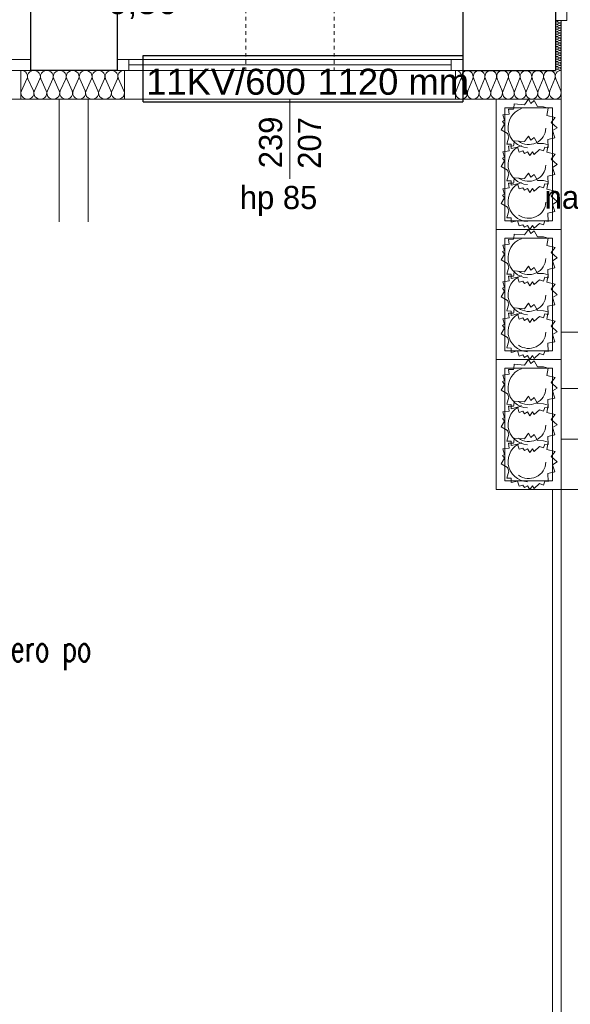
# Model space of a CAD drawing. Extents: x -220425 to -93252, y -20065 to 80294.
# Tile 8 of 103: x -182016 to -178209, y -16475 to -9665. Entities that reach past the tile are written whole.
import ezdxf
from ezdxf.lldxf.tags import DXFTag

# ---------------------------------------------------------------- set-up
doc = ezdxf.new("R2010")
doc.units = 0
doc.header["$MEASUREMENT"] = 0
doc.set_wipeout_variables(frame=1)
doc.linetypes.add('Hidden Line', pattern=[50, 25, -25])
for name, color, linetype in [('#kan_san-op', 34, 'Continuous'), ('#opisy', 252, 'Continuous'), ('Drzwi ArchiCAD', 7, 'Continuous'), ('IS_Text_Armatury_Therm', 7, 'Continuous'), ('IS_Text_Odbiornikow_Therm', 7, 'Continuous')]:
    doc.layers.add(name, color=color, linetype=linetype)
for name, color, linetype, lineweight, true_color in [('Arch drzwi_Nr_Pióra__4', 7, 'Continuous', 9, 0x029e21), ('Arch ocieplenie_Nr_Pióra__22', 7, 'Continuous', 9, 0x7f7f7f), ('Arch okna_Nr_Pióra__4', 7, 'Continuous', 9, 0x029e21), ('Arch wyposarzenie_Nr_Pióra__4', 7, 'Continuous', 9, 0x029e21)]:
    doc.layers.add(name, color=color, linetype=linetype, lineweight=lineweight, true_color=true_color)
for name, color, linetype, lineweight in [('Arch schody_Nr_Pióra__21', 7, 'Continuous', 9), ('Arch wyburzenia_Nr_Pióra__46', 5, 'Continuous', 13), ('INWENT.ŚCIANY_Nr_Pióra__1', 7, 'Continuous', 25), ('INWENT.ŚCIANY_Nr_Pióra__101', 8, 'Continuous', 13), ('PODKŁAD', 252, 'Continuous', 35)]:
    doc.layers.add(name, color=color, linetype=linetype, lineweight=lineweight)
doc.styles.add('GENERATED_STYLE_6', font='txt')
doc.styles.add('ROMANS', font='romans.shx', dxfattribs={"width": 0.85, "height": 0.11})
doc.styles.get("Standard").update_dxf_attribs({"font": 'txt', "bigfont": 'BIGFONT.SHX'})
tags = doc.linetypes.add('SOLID', pattern=[10, 10, 0]).pattern_tags.tags
tags[6:7] = [DXFTag(74, 4), DXFTag(75, 0), DXFTag(340, '0'), DXFTag(46, 0.0), DXFTag(50, 0.0), DXFTag(44, 0.0), DXFTag(45, 0.0)]
tags[4:5] = [DXFTag(74, 4), DXFTag(75, 0), DXFTag(340, '0'), DXFTag(46, 0.0), DXFTag(50, 0.0), DXFTag(44, 0.0), DXFTag(45, 0.0)]

# ---------------------------------------------------------------- blocks, each defined once
blk = doc.blocks.new('parter')
at = {"layer": 'Arch ocieplenie_Nr_Pióra__22', "color": 252, "linetype": 'Continuous'}
for p, q in [((-178284.3, -9670.9), (-178300.5, -9678)), ((-178300.5, -9679.5), (-178284.3, -9686.7)), ((-178284.3, -9688.1), (-178300.5, -9695.3)), ((-178300.5, -9696.7), (-178284.3, -9703.9)), ((-178284.3, -9705.4), (-178300.5, -9712.5)), ((-178300.5, -9714), (-178284.3, -9721.2)), ((-178284.3, -9722.6), (-178300.5, -9729.8)), ((-178300.5, -9731.2), (-178284.3, -9738.4)), ((-178284.3, -9739.9), (-178300.5, -9747)), ((-178300.5, -9748.5), (-178284.3, -9755.7)), ((-178284.3, -9757.1), (-178300.5, -9764.3)), ((-178300.5, -9765.7), (-178284.3, -9772.9)), ((-178284.3, -9774.4), (-178300.5, -9781.5)), ((-178300.5, -9783), (-178284.3, -9790.2)), ((-178284.3, -9791.6), (-178300.5, -9798.8)), ((-178300.5, -9800.2), (-178284.3, -9807.4)), ((-178284.3, -9808.9), (-178300.5, -9816)), ((-178300.5, -9817.5), (-178284.3, -9824.7)), ((-178284.3, -9826.1), (-178300.5, -9833.3)), ((-178300.5, -9834.7), (-178284.3, -9841.9)), ((-178284.3, -9843.4), (-178300.5, -9850.5)), ((-178300.5, -9852), (-178284.3, -9859.2)), ((-178284.3, -9860.6), (-178300.5, -9867.8)), ((-178300.5, -9869.2), (-178284.3, -9876.4)), ((-178284.3, -9877.9), (-178300.5, -9885)), ((-178300.5, -9886.5), (-178284.3, -9893.7)), ((-178284.3, -9895.1), (-178300.5, -9902.3)), ((-178300.5, -9903.7), (-178284.3, -9910.9)), ((-178284.3, -9912.4), (-178300.5, -9919.5)), ((-178300.5, -9921), (-178284.3, -9928.2)), ((-178284.3, -9929.6), (-178300.5, -9936.8)), ((-178300.5, -9938.2), (-178284.3, -9945.4)), ((-178284.3, -9946.9), (-178300.5, -9954)), ((-178300.5, -9955.5), (-178284.3, -9962.7)), ((-178284.3, -9964.1), (-178300.5, -9971.3)), ((-178300.5, -9972.7), (-178284.3, -9979.9)), ((-178284.3, -9981.4), (-178300.5, -9988.5)), ((-178300.5, -9990), (-178284.3, -9997.2)), ((-178284.3, -9998.6), (-178300.5, -10005.8)), ((-178300.5, -10007.2), (-178284.3, -10014.4)), ((-182003.6, -10155.6), (-181966.4, -10074.7)), ((-181958.9, -10074.7), (-181921.8, -10155.6)), ((-181914.3, -10155.6), (-181877.1, -10074.7)), ((-181869.6, -10074.7), (-181832.4, -10155.6)), ((-181824.9, -10155.6), (-181787.7, -10074.7)), ((-181780.2, -10074.7), (-181743, -10155.6)), ((-181735.5, -10155.6), (-181698.3, -10074.7)), ((-181690.8, -10074.7), (-181653.6, -10155.6)), ((-181646.1, -10155.6), (-181608.9, -10074.7)), ((-181601.4, -10074.7), (-181564.3, -10155.6)), ((-181556.8, -10155.6), (-181519.6, -10074.7)), ((-181512.1, -10074.7), (-181474.9, -10155.6)), ((-181467.4, -10155.6), (-181430.2, -10074.7)), ((-181422.7, -10074.7), (-181385.5, -10155.6)), ((-181378, -10155.6), (-181340.8, -10074.7)), ((-181333.3, -10074.7), (-181296.1, -10155.6)), ((-178999, -10155.6), (-178965.2, -10074.7)), ((-178958.4, -10074.7), (-178924.7, -10155.6)), ((-178917.9, -10155.6), (-178884.1, -10074.7)), ((-178877.3, -10074.7), (-178843.6, -10155.6)), ((-178836.8, -10155.6), (-178803, -10074.7)), ((-178796.2, -10074.7), (-178762.5, -10155.6)), ((-178755.6, -10155.6), (-178721.9, -10074.7)), ((-178715.1, -10074.7), (-178681.3, -10155.6)), ((-178674.5, -10155.6), (-178640.8, -10074.7)), ((-178634, -10074.7), (-178600.2, -10155.6)), ((-178593.4, -10155.6), (-178559.7, -10074.7)), ((-178552.9, -10074.7), (-178519.1, -10155.6)), ((-178512.3, -10155.6), (-178478.6, -10074.7)), ((-178471.8, -10074.7), (-178438, -10155.6)), ((-178431.2, -10155.6), (-178397.5, -10074.7)), ((-178390.6, -10074.7), (-178356.9, -10155.6)), ((-178350.1, -10155.6), (-178316.3, -10074.7)), ((-178309.5, -10074.7), (-178275.8, -10155.6))]:
    blk.add_line(p, q, dxfattribs=at)
for centre, major_axis, ratio, start_param, end_param in [((-178303.9, -9670.1), (0, -8.62), 0.98635, 4.712389, 6.695979), ((-178280.9, -9678.8), (0, -8.62), 0.98635, 5.870392, 9.837571), ((-178303.9, -9687.4), (0, -8.62), 0.98635, 2.7288, 6.695979), ((-178303.9, -9704.6), (0, -8.62), 0.98635, 2.7288, 6.695979), ((-178303.9, -9721.9), (0, -8.62), 0.98635, 2.7288, 6.695979), ((-178303.9, -9739.1), (0, -8.62), 0.98635, 2.7288, 6.695979), ((-178280.9, -9696), (0, -8.62), 0.98635, 5.870392, 9.837571), ((-178280.9, -9713.3), (0, -8.62), 0.98635, 5.870392, 9.837571), ((-178280.9, -9730.5), (0, -8.62), 0.98635, 5.870392, 9.837571), ((-178280.9, -9747.8), (0, -8.62), 0.98635, 5.870392, 9.837571), ((-178303.9, -9756.4), (0, -8.62), 0.98635, 2.7288, 6.695979), ((-178303.9, -9773.6), (0, -8.62), 0.98635, 2.7288, 6.695979), ((-178303.9, -9790.9), (0, -8.62), 0.98635, 2.7288, 6.695979), ((-178303.9, -9808.1), (0, -8.62), 0.98635, 2.7288, 6.695979), ((-178280.9, -9765), (0, -8.62), 0.98635, 5.870392, 9.837571), ((-178280.9, -9782.3), (0, -8.62), 0.98635, 5.870392, 9.837571), ((-178280.9, -9799.5), (0, -8.62), 0.98635, 5.870392, 9.837571), ((-178303.9, -9825.4), (0, -8.62), 0.98635, 2.7288, 6.695979), ((-178303.9, -9842.6), (0, -8.62), 0.98635, 2.7288, 6.695979), ((-178303.9, -9859.9), (0, -8.62), 0.98635, 2.7288, 6.695979), ((-178303.9, -9877.1), (0, -8.62), 0.98635, 2.7288, 6.695979), ((-178280.9, -9816.8), (0, -8.62), 0.98635, 5.870392, 9.837571), ((-178280.9, -9834), (0, -8.62), 0.98635, 5.870392, 9.837571), ((-178280.9, -9851.3), (0, -8.62), 0.98635, 5.870392, 9.837571), ((-178280.9, -9868.5), (0, -8.62), 0.98635, 5.870392, 9.837571), ((-178303.9, -9894.4), (0, -8.62), 0.98635, 2.7288, 6.695979), ((-178303.9, -9911.6), (0, -8.62), 0.98635, 2.7288, 6.695979), ((-178303.9, -9928.9), (0, -8.62), 0.98635, 2.7288, 6.695979), ((-178303.9, -9946.1), (0, -8.62), 0.98635, 2.7288, 6.695979), ((-178280.9, -9885.8), (0, -8.62), 0.98635, 5.870392, 9.837571), ((-178280.9, -9903), (0, -8.62), 0.98635, 5.870392, 9.837571), ((-178280.9, -9920.3), (0, -8.62), 0.98635, 5.870392, 9.837571), ((-178280.9, -9937.5), (0, -8.62), 0.98635, 5.870392, 9.837571), ((-178303.9, -9963.4), (0, -8.62), 0.98635, 2.7288, 6.695979), ((-178303.9, -9980.6), (0, -8.62), 0.98635, 2.7288, 6.695979), ((-178303.9, -9997.9), (0, -8.62), 0.98635, 2.7288, 6.695979), ((-178303.9, -10015.1), (0, -8.62), 0.98635, 2.7288, 4.712389), ((-178280.9, -9954.8), (0, -8.62), 0.98635, 5.870392, 9.837571), ((-178280.9, -9972), (0, -8.62), 0.98635, 5.870392, 9.837571), ((-178280.9, -9989.3), (0, -8.62), 0.98635, 5.870392, 9.837571), ((-178280.9, -10006.5), (0, -8.62), 0.98635, 5.870392, 9.837571), ((-182007.4, -10057.7), (44.7, 0), 0.951846, 5.870392, 7.853982), ((-181918, -10057.7), (44.7, 0), 0.951846, 5.870392, 9.837571), ((-181828.6, -10057.7), (44.7, 0), 0.951846, 5.870392, 9.837571), ((-181739.3, -10057.7), (44.7, 0), 0.951846, 5.870392, 9.837571), ((-181649.9, -10057.7), (44.7, 0), 0.951846, 5.870392, 9.837571), ((-181560.5, -10057.7), (44.7, 0), 0.951846, 5.870392, 9.837571), ((-181471.1, -10057.7), (44.7, 0), 0.951846, 5.870392, 9.837571), ((-181381.8, -10057.7), (44.7, 0), 0.951846, 5.870392, 9.837571), ((-181292.4, -10057.7), (44.7, 0), 0.951846, 1.570796, 3.554385), ((-179002.4, -10057.7), (0, 42.5), 0.953449, 4.299596, 6.283185), ((-178921.3, -10057.7), (0, 42.5), 0.953449, 4.299595, 8.266774), ((-178840.2, -10057.7), (0, 42.5), 0.953449, 4.299595, 8.266774), ((-178759, -10057.7), (0, 42.5), 0.953449, 4.299595, 8.266774), ((-178677.9, -10057.7), (0, 42.5), 0.953449, 4.299595, 8.266774), ((-178596.8, -10057.7), (0, 42.5), 0.953449, 4.299595, 8.266774), ((-178515.7, -10057.7), (0, 42.5), 0.953449, 4.299595, 8.266774), ((-178434.6, -10057.7), (0, 42.5), 0.953449, 4.299595, 8.266774), ((-178353.5, -10057.7), (0, 42.5), 0.953449, 4.299595, 8.266774), ((-178272.4, -10057.7), (0, 42.5), 0.953449, 0, 1.983589), ((-181962.7, -10172.6), (44.7, 0), 0.951846, 2.728799, 6.695979), ((-181873.3, -10172.6), (44.7, 0), 0.951846, 2.728799, 6.695979), ((-181783.9, -10172.6), (44.7, 0), 0.951846, 2.728799, 6.695979), ((-181694.6, -10172.6), (44.7, 0), 0.951846, 2.728799, 6.695979), ((-181605.2, -10172.6), (44.7, 0), 0.951846, 2.728799, 6.695979), ((-181515.8, -10172.6), (44.7, 0), 0.951846, 2.728799, 6.695979), ((-181426.4, -10172.6), (44.7, 0), 0.951846, 2.728799, 6.695979), ((-181337.1, -10172.6), (44.7, 0), 0.951846, 2.728799, 6.695979), ((-178961.8, -10172.6), (0, 42.5), 0.953449, 1.158003, 5.125183), ((-178880.7, -10172.6), (0, 42.5), 0.953449, 1.158003, 5.125183), ((-178799.6, -10172.6), (0, 42.5), 0.953449, 1.158003, 5.125183), ((-178718.5, -10172.6), (0, 42.5), 0.953449, 1.158003, 5.125183), ((-178637.4, -10172.6), (0, 42.5), 0.953449, 1.158003, 5.125183), ((-178556.3, -10172.6), (0, 42.5), 0.953449, 1.158003, 5.125183), ((-178475.2, -10172.6), (0, 42.5), 0.953449, 1.158003, 5.125183), ((-178394, -10172.6), (0, 42.5), 0.953449, 1.158003, 5.125183), ((-178312.9, -10172.6), (0, 42.5), 0.953449, 1.158003, 5.125183)]:
    blk.add_ellipse(centre, major_axis=major_axis, ratio=ratio, start_param=start_param, end_param=end_param, dxfattribs=at)
at = {"layer": 'Arch okna_Nr_Pióra__4', "color": 252, "linetype": 'Continuous'}
for p, q in [((-178232.4, -9595.1), (-178232.4, -9670.1)), ((-178312.4, -9670.1), (-178232.4, -9670.1)), ((-184332.4, -9940.1), (-181942.4, -9940.1)), ((-181342.4, -9940.1), (-178952.4, -9940.1)), ((-181262.4, -9940.1), (-181262.4, -10015.1)), ((-179032.4, -9940.1), (-179032.4, -10015.1)), ((-181262.4, -9977.6), (-179032.4, -9977.6)), ((-184332.4, -10015.1), (-181942.4, -10015.1)), ((-181342.4, -10015.1), (-178952.4, -10015.1)), ((-184297.4, -10215.1), (-182007.4, -10215.1)), ((-181292.4, -10215.1), (-179002.4, -10215.1)), ((-180147.4, -10215.1), (-180147.4, -10765.1))]:
    blk.add_line(p, q, dxfattribs=at)
at = {"layer": 'Arch schody_Nr_Pióra__21', "color": 252, "linetype": 'Continuous'}
for p, q in [((-181742.4, -10215.1), (-181742.4, -17665.1)), ((-181542.4, -10215.1), (-181542.4, -17665.1)), ((-178272.4, -10215.2), (-178722.4, -10215.2)), ((-178722.4, -10215.2), (-178722.4, -11115.2)), ((-178272.4, -11115.2), (-178272.4, -10215.2)), ((-178662.4, -10275.2), (-178662.4, -11055.2)), ((-178332.4, -10275.2), (-178662.4, -10275.2)), ((-178332.4, -11055.2), (-178332.4, -10275.2)), ((-178662.4, -11055.2), (-178332.4, -11055.2)), ((-178272.4, -11115.2), (-178722.4, -11115.2)), ((-178272.4, -11115.2), (-178722.4, -11115.2)), ((-178722.4, -11115.2), (-178722.4, -12015.2)), ((-178272.4, -12015.2), (-178272.4, -11115.2)), ((-178662.4, -11175.2), (-178662.4, -11955.2)), ((-178332.4, -11175.2), (-178662.4, -11175.2)), ((-178332.4, -11955.2), (-178332.4, -11175.2)), ((-176272.4, -11825.2), (-178272.4, -11825.2)), ((-178662.4, -11955.2), (-178332.4, -11955.2)), ((-178272.4, -12015.2), (-178722.4, -12015.2)), ((-178272.4, -12015.2), (-178722.4, -12015.2)), ((-178722.4, -12015.2), (-178722.4, -12915.2)), ((-178272.4, -12915.2), (-178272.4, -12015.2)), ((-178662.4, -12075.2), (-178662.4, -12855.2)), ((-178332.4, -12075.2), (-178662.4, -12075.2)), ((-178332.4, -12855.2), (-178332.4, -12075.2)), ((-176207.4, -12215.2), (-178272.4, -12215.2)), ((-176207.4, -12565.2), (-178272.4, -12565.2)), ((-178662.4, -12855.2), (-178332.4, -12855.2)), ((-178272.4, -12915.2), (-178722.4, -12915.2)), ((-178332.4, -12915.2), (-178332.4, -17665.1)), ((-176207.4, -12915.2), (-178272.4, -12915.2)), ((-178272.4, -12915.2), (-178272.4, -17665.1))]:
    blk.add_line(p, q, dxfattribs=at)
at = {"layer": 'Arch wyburzenia_Nr_Pióra__46', "color": 252, "linetype": 'Continuous'}
for p, q in [((-178272.4, -10215.1), (-178272.4, -9670.1)), ((-182007.4, -10015.1), (-182007.4, -10215.1)), ((-181292.4, -10215.1), (-181292.4, -10015.1)), ((-179002.4, -10015.1), (-179002.4, -10215.1)), ((-182007.4, -10215.1), (-181292.4, -10215.1)), ((-179002.4, -10215.1), (-178272.4, -10215.1))]:
    blk.add_line(p, q, dxfattribs=at)
at = {"layer": 'Arch wyposarzenie_Nr_Pióra__4', "color": 252, "linetype": 'Continuous'}
for p, q in [((-178526.3, -10253.3), (-178498.5, -10215.2)), ((-178498.5, -10215.2), (-178481.8, -10243.5)), ((-178637.2, -10284), (-178600.9, -10283.6)), ((-178600.9, -10283.6), (-178600.5, -10276.7)), ((-178600.5, -10276.7), (-178596.5, -10247.6)), ((-178596.5, -10247.6), (-178526.3, -10253.3)), ((-178481.8, -10243.5), (-178458.2, -10224)), ((-178458.2, -10224), (-178436.7, -10265.4)), ((-178436.7, -10265.4), (-178395.4, -10266.7)), ((-178395.4, -10266.7), (-178363.2, -10275.5)), ((-178363.2, -10275.5), (-178370.4, -10326.6)), ((-178676.8, -10323.2), (-178632.2, -10317.2)), ((-178664.9, -10360.6), (-178676.8, -10323.2)), ((-178632.2, -10317.2), (-178637.2, -10284)), ((-178370.4, -10326.6), (-178313.2, -10340)), ((-178313.2, -10340), (-178340.8, -10374.6)), ((-178688.3, -10426.2), (-178664.6, -10387)), ((-178677.3, -10368.2), (-178664.9, -10360.6)), ((-178664.6, -10387), (-178677.3, -10368.2)), ((-178340.8, -10374.6), (-178299, -10412.8)), ((-178299, -10412.8), (-178332.4, -10432)), ((-178643.6, -10451.6), (-178688.3, -10426.2)), ((-178647.3, -10524.7), (-178634.2, -10475.9)), ((-178634.2, -10475.9), (-178643.6, -10451.6)), ((-178526.3, -10507.8), (-178498.5, -10469.6)), ((-178498.5, -10469.6), (-178481.8, -10497.9)), ((-178481.8, -10497.9), (-178458.2, -10478.5)), ((-178458.2, -10478.5), (-178436.7, -10519.9)), ((-178316.3, -10481.9), (-178363.9, -10492.5)), ((-178332.4, -10432), (-178316.3, -10481.9)), ((-178618.6, -10525.4), (-178647.3, -10524.7)), ((-178637.2, -10538.4), (-178600.9, -10538.1)), ((-178632.2, -10571.6), (-178637.2, -10538.4)), ((-178619.2, -10555.2), (-178618.6, -10525.4)), ((-178574.9, -10545.4), (-178619.2, -10555.2)), ((-178600.9, -10538.1), (-178600.5, -10531.2)), ((-178600.5, -10531.2), (-178596.5, -10502.1)), ((-178596.5, -10502.1), (-178526.3, -10507.8)), ((-178563.1, -10580.7), (-178574.9, -10545.4)), ((-178436.7, -10519.9), (-178395.4, -10521.2)), ((-178385.8, -10545.9), (-178395.7, -10572.6)), ((-178395.4, -10521.2), (-178363.2, -10530)), ((-178362.6, -10549), (-178385.8, -10545.9)), ((-178363.2, -10530), (-178370.4, -10581)), ((-178363.9, -10492.5), (-178362.6, -10549)), ((-178677.3, -10622.7), (-178664.9, -10615.1)), ((-178664.6, -10641.5), (-178677.3, -10622.7)), ((-178676.8, -10577.6), (-178632.2, -10571.6)), ((-178664.9, -10615.1), (-178676.8, -10577.6)), ((-178536.5, -10572.7), (-178563.1, -10580.7)), ((-178525.4, -10590.2), (-178536.5, -10572.7)), ((-178505.2, -10577.9), (-178525.4, -10590.2)), ((-178489.7, -10604.6), (-178505.2, -10577.9)), ((-178471.6, -10577.7), (-178489.7, -10604.6)), ((-178458.6, -10596.5), (-178471.6, -10577.7)), ((-178422.4, -10563.2), (-178458.6, -10596.5)), ((-178395.7, -10572.6), (-178422.4, -10563.2)), ((-178370.4, -10581), (-178313.2, -10594.4)), ((-178313.2, -10594.4), (-178340.8, -10629.1)), ((-178688.3, -10680.6), (-178664.6, -10641.5)), ((-178643.6, -10706), (-178688.3, -10680.6)), ((-178340.8, -10629.1), (-178299, -10667.3)), ((-178299, -10667.3), (-178332.4, -10686.4)), ((-178332.4, -10686.4), (-178316.3, -10736.3)), ((-178647.3, -10779.2), (-178634.2, -10730.4)), ((-178634.2, -10730.4), (-178643.6, -10706)), ((-178600.5, -10787.3), (-178596.5, -10758.1)), ((-178596.5, -10758.1), (-178526.3, -10763.9)), ((-178526.3, -10763.9), (-178498.5, -10725.7)), ((-178498.5, -10725.7), (-178481.8, -10754)), ((-178481.8, -10754), (-178458.2, -10734.5)), ((-178458.2, -10734.5), (-178436.7, -10776)), ((-178316.3, -10736.3), (-178363.9, -10746.9)), ((-178363.9, -10746.9), (-178362.6, -10803.4)), ((-178676.8, -10833.7), (-178632.2, -10827.7)), ((-178618.6, -10779.9), (-178647.3, -10779.2)), ((-178637.2, -10794.5), (-178600.9, -10794.2)), ((-178632.2, -10827.7), (-178637.2, -10794.5)), ((-178619.2, -10809.6), (-178618.6, -10779.9)), ((-178574.9, -10799.9), (-178619.2, -10809.6)), ((-178600.9, -10794.2), (-178600.5, -10787.3)), ((-178563.1, -10835.2), (-178574.9, -10799.9)), ((-178536.5, -10827.2), (-178563.1, -10835.2)), ((-178525.4, -10844.7), (-178536.5, -10827.2)), ((-178422.4, -10817.6), (-178458.6, -10851)), ((-178436.7, -10776), (-178395.4, -10777.3)), ((-178395.7, -10827.1), (-178422.4, -10817.6)), ((-178385.8, -10800.3), (-178395.7, -10827.1)), ((-178395.4, -10777.3), (-178363.2, -10786)), ((-178362.6, -10803.4), (-178385.8, -10800.3)), ((-178363.2, -10786), (-178370.4, -10837.1)), ((-178677.3, -10878.8), (-178664.9, -10871.2)), ((-178664.6, -10897.6), (-178677.3, -10878.8)), ((-178664.9, -10871.2), (-178676.8, -10833.7)), ((-178505.2, -10832.3), (-178525.4, -10844.7)), ((-178489.7, -10859.1), (-178505.2, -10832.3)), ((-178471.6, -10832.2), (-178489.7, -10859.1)), ((-178458.6, -10851), (-178471.6, -10832.2)), ((-178370.4, -10837.1), (-178313.2, -10850.5)), ((-178313.2, -10850.5), (-178340.8, -10885.2)), ((-178340.8, -10885.2), (-178299, -10923.3)), ((-178688.3, -10936.7), (-178664.6, -10897.6)), ((-178643.6, -10962.1), (-178688.3, -10936.7)), ((-178634.2, -10986.4), (-178643.6, -10962.1)), ((-178299, -10923.3), (-178332.4, -10942.5)), ((-178332.4, -10942.5), (-178316.3, -10992.4)), ((-178647.3, -11035.3), (-178634.2, -10986.4)), ((-178316.3, -10992.4), (-178363.9, -11003)), ((-178363.9, -11003), (-178362.6, -11059.5)), ((-178618.6, -11036), (-178647.3, -11035.3)), ((-178619.2, -11065.7), (-178618.6, -11036)), ((-178574.9, -11056), (-178619.2, -11065.7)), ((-178563.1, -11091.2), (-178574.9, -11056)), ((-178536.5, -11083.3), (-178563.1, -11091.2)), ((-178525.4, -11100.8), (-178536.5, -11083.3)), ((-178505.2, -11088.4), (-178525.4, -11100.8)), ((-178489.7, -11115.2), (-178505.2, -11088.4)), ((-178471.6, -11088.3), (-178489.7, -11115.2)), ((-178458.6, -11107.1), (-178471.6, -11088.3)), ((-178422.4, -11073.7), (-178458.6, -11107.1)), ((-178395.7, -11083.2), (-178422.4, -11073.7)), ((-178385.8, -11056.4), (-178395.7, -11083.2)), ((-178362.6, -11059.5), (-178385.8, -11056.4)), ((-178600.5, -11176.7), (-178596.5, -11147.6)), ((-178596.5, -11147.6), (-178526.3, -11153.3)), ((-178526.3, -11153.3), (-178498.5, -11115.2)), ((-178498.5, -11115.2), (-178481.8, -11143.5)), ((-178481.8, -11143.5), (-178458.2, -11124)), ((-178458.2, -11124), (-178436.7, -11165.4)), ((-178436.7, -11165.4), (-178395.4, -11166.7)), ((-178395.4, -11166.7), (-178363.2, -11175.5)), ((-178676.8, -11223.2), (-178632.2, -11217.2)), ((-178664.9, -11260.6), (-178676.8, -11223.2)), ((-178637.2, -11184), (-178600.9, -11183.6)), ((-178632.2, -11217.2), (-178637.2, -11184)), ((-178600.9, -11183.6), (-178600.5, -11176.7)), ((-178363.2, -11175.5), (-178370.4, -11226.6)), ((-178370.4, -11226.6), (-178313.2, -11240)), ((-178688.3, -11326.2), (-178664.6, -11287)), ((-178677.3, -11268.2), (-178664.9, -11260.6)), ((-178664.6, -11287), (-178677.3, -11268.2)), ((-178313.2, -11240), (-178340.8, -11274.6)), ((-178340.8, -11274.6), (-178299, -11312.8)), ((-178643.6, -11351.6), (-178688.3, -11326.2)), ((-178634.2, -11375.9), (-178643.6, -11351.6)), ((-178526.3, -11407.8), (-178498.5, -11369.6)), ((-178498.5, -11369.6), (-178481.8, -11397.9)), ((-178299, -11312.8), (-178332.4, -11332)), ((-178332.4, -11332), (-178316.3, -11381.9)), ((-178647.3, -11424.7), (-178634.2, -11375.9)), ((-178618.6, -11425.4), (-178647.3, -11424.7)), ((-178637.2, -11438.4), (-178600.9, -11438.1)), ((-178632.2, -11471.6), (-178637.2, -11438.4)), ((-178619.2, -11455.2), (-178618.6, -11425.4)), ((-178600.9, -11438.1), (-178600.5, -11431.2)), ((-178600.5, -11431.2), (-178596.5, -11402.1)), ((-178596.5, -11402.1), (-178526.3, -11407.8)), ((-178481.8, -11397.9), (-178458.2, -11378.5)), ((-178458.2, -11378.5), (-178436.7, -11419.9)), ((-178436.7, -11419.9), (-178395.4, -11421.2)), ((-178395.4, -11421.2), (-178363.2, -11430)), ((-178363.2, -11430), (-178370.4, -11481)), ((-178316.3, -11381.9), (-178363.9, -11392.5)), ((-178363.9, -11392.5), (-178362.6, -11449)), ((-178676.8, -11477.6), (-178632.2, -11471.6)), ((-178664.9, -11515.1), (-178676.8, -11477.6)), ((-178574.9, -11445.4), (-178619.2, -11455.2)), ((-178563.1, -11480.7), (-178574.9, -11445.4)), ((-178536.5, -11472.7), (-178563.1, -11480.7)), ((-178525.4, -11490.2), (-178536.5, -11472.7)), ((-178505.2, -11477.9), (-178525.4, -11490.2)), ((-178489.7, -11504.6), (-178505.2, -11477.9)), ((-178471.6, -11477.7), (-178489.7, -11504.6)), ((-178458.6, -11496.5), (-178471.6, -11477.7)), ((-178422.4, -11463.2), (-178458.6, -11496.5)), ((-178395.7, -11472.6), (-178422.4, -11463.2)), ((-178385.8, -11445.9), (-178395.7, -11472.6)), ((-178362.6, -11449), (-178385.8, -11445.9)), ((-178370.4, -11481), (-178313.2, -11494.4)), ((-178313.2, -11494.4), (-178340.8, -11529.1)), ((-178688.3, -11580.6), (-178664.6, -11541.5)), ((-178677.3, -11522.7), (-178664.9, -11515.1)), ((-178664.6, -11541.5), (-178677.3, -11522.7)), ((-178340.8, -11529.1), (-178299, -11567.3)), ((-178299, -11567.3), (-178332.4, -11586.4)), ((-178643.6, -11606), (-178688.3, -11580.6)), ((-178647.3, -11679.2), (-178634.2, -11630.4)), ((-178634.2, -11630.4), (-178643.6, -11606)), ((-178526.3, -11663.9), (-178498.5, -11625.7)), ((-178498.5, -11625.7), (-178481.8, -11654)), ((-178481.8, -11654), (-178458.2, -11634.5)), ((-178458.2, -11634.5), (-178436.7, -11676)), ((-178316.3, -11636.3), (-178363.9, -11646.9)), ((-178332.4, -11586.4), (-178316.3, -11636.3)), ((-178618.6, -11679.9), (-178647.3, -11679.2)), ((-178637.2, -11694.5), (-178600.9, -11694.2)), ((-178632.2, -11727.7), (-178637.2, -11694.5)), ((-178619.2, -11709.6), (-178618.6, -11679.9)), ((-178574.9, -11699.9), (-178619.2, -11709.6)), ((-178600.9, -11694.2), (-178600.5, -11687.3)), ((-178600.5, -11687.3), (-178596.5, -11658.1)), ((-178596.5, -11658.1), (-178526.3, -11663.9)), ((-178563.1, -11735.2), (-178574.9, -11699.9)), ((-178436.7, -11676), (-178395.4, -11677.3)), ((-178385.8, -11700.3), (-178395.7, -11727.1)), ((-178395.4, -11677.3), (-178363.2, -11686)), ((-178362.6, -11703.4), (-178385.8, -11700.3)), ((-178363.2, -11686), (-178370.4, -11737.1)), ((-178363.9, -11646.9), (-178362.6, -11703.4)), ((-178677.3, -11778.8), (-178664.9, -11771.2)), ((-178664.6, -11797.6), (-178677.3, -11778.8)), ((-178676.8, -11733.7), (-178632.2, -11727.7)), ((-178664.9, -11771.2), (-178676.8, -11733.7)), ((-178536.5, -11727.2), (-178563.1, -11735.2)), ((-178525.4, -11744.7), (-178536.5, -11727.2)), ((-178505.2, -11732.3), (-178525.4, -11744.7)), ((-178489.7, -11759.1), (-178505.2, -11732.3)), ((-178471.6, -11732.2), (-178489.7, -11759.1)), ((-178458.6, -11751), (-178471.6, -11732.2)), ((-178422.4, -11717.6), (-178458.6, -11751)), ((-178395.7, -11727.1), (-178422.4, -11717.6)), ((-178370.4, -11737.1), (-178313.2, -11750.5)), ((-178313.2, -11750.5), (-178340.8, -11785.2)), ((-178688.3, -11836.7), (-178664.6, -11797.6)), ((-178643.6, -11862.1), (-178688.3, -11836.7)), ((-178340.8, -11785.2), (-178299, -11823.3)), ((-178299, -11823.3), (-178332.4, -11842.5)), ((-178332.4, -11842.5), (-178316.3, -11892.4)), ((-178647.3, -11935.3), (-178634.2, -11886.4)), ((-178634.2, -11886.4), (-178643.6, -11862.1)), ((-178316.3, -11892.4), (-178363.9, -11903)), ((-178363.9, -11903), (-178362.6, -11959.5)), ((-178618.6, -11936), (-178647.3, -11935.3)), ((-178619.2, -11965.7), (-178618.6, -11936)), ((-178574.9, -11956), (-178619.2, -11965.7)), ((-178563.1, -11991.2), (-178574.9, -11956)), ((-178536.5, -11983.3), (-178563.1, -11991.2)), ((-178525.4, -12000.8), (-178536.5, -11983.3)), ((-178422.4, -11973.7), (-178458.6, -12007.1)), ((-178395.7, -11983.2), (-178422.4, -11973.7)), ((-178385.8, -11956.4), (-178395.7, -11983.2)), ((-178362.6, -11959.5), (-178385.8, -11956.4)), ((-178600.5, -12076.7), (-178596.5, -12047.6)), ((-178596.5, -12047.6), (-178526.3, -12053.3)), ((-178526.3, -12053.3), (-178498.5, -12015.2)), ((-178505.2, -11988.4), (-178525.4, -12000.8)), ((-178489.7, -12015.2), (-178505.2, -11988.4)), ((-178498.5, -12015.2), (-178481.8, -12043.5)), ((-178471.6, -11988.3), (-178489.7, -12015.2)), ((-178481.8, -12043.5), (-178458.2, -12024)), ((-178458.6, -12007.1), (-178471.6, -11988.3)), ((-178458.2, -12024), (-178436.7, -12065.4)), ((-178676.8, -12123.2), (-178632.2, -12117.2)), ((-178637.2, -12084), (-178600.9, -12083.6)), ((-178632.2, -12117.2), (-178637.2, -12084)), ((-178600.9, -12083.6), (-178600.5, -12076.7)), ((-178436.7, -12065.4), (-178395.4, -12066.7)), ((-178395.4, -12066.7), (-178363.2, -12075.5)), ((-178363.2, -12075.5), (-178370.4, -12126.6)), ((-178688.3, -12226.2), (-178664.6, -12187)), ((-178677.3, -12168.2), (-178664.9, -12160.6)), ((-178664.6, -12187), (-178677.3, -12168.2)), ((-178664.9, -12160.6), (-178676.8, -12123.2)), ((-178370.4, -12126.6), (-178313.2, -12140)), ((-178313.2, -12140), (-178340.8, -12174.6)), ((-178340.8, -12174.6), (-178299, -12212.8)), ((-178643.6, -12251.6), (-178688.3, -12226.2)), ((-178634.2, -12275.9), (-178643.6, -12251.6)), ((-178299, -12212.8), (-178332.4, -12232)), ((-178332.4, -12232), (-178316.3, -12281.9)), ((-178647.3, -12324.7), (-178634.2, -12275.9)), ((-178618.6, -12325.4), (-178647.3, -12324.7)), ((-178619.2, -12355.2), (-178618.6, -12325.4)), ((-178600.5, -12331.2), (-178596.5, -12302.1)), ((-178596.5, -12302.1), (-178526.3, -12307.8)), ((-178526.3, -12307.8), (-178498.5, -12269.6)), ((-178498.5, -12269.6), (-178481.8, -12297.9)), ((-178481.8, -12297.9), (-178458.2, -12278.5)), ((-178458.2, -12278.5), (-178436.7, -12319.9)), ((-178436.7, -12319.9), (-178395.4, -12321.2)), ((-178395.4, -12321.2), (-178363.2, -12330)), ((-178316.3, -12281.9), (-178363.9, -12292.5)), ((-178363.9, -12292.5), (-178362.6, -12349)), ((-178676.8, -12377.6), (-178632.2, -12371.6)), ((-178664.9, -12415.1), (-178676.8, -12377.6)), ((-178637.2, -12338.4), (-178600.9, -12338.1)), ((-178632.2, -12371.6), (-178637.2, -12338.4)), ((-178574.9, -12345.4), (-178619.2, -12355.2)), ((-178600.9, -12338.1), (-178600.5, -12331.2)), ((-178563.1, -12380.7), (-178574.9, -12345.4)), ((-178536.5, -12372.7), (-178563.1, -12380.7)), ((-178525.4, -12390.2), (-178536.5, -12372.7)), ((-178505.2, -12377.9), (-178525.4, -12390.2)), ((-178489.7, -12404.6), (-178505.2, -12377.9)), ((-178471.6, -12377.7), (-178489.7, -12404.6)), ((-178458.6, -12396.5), (-178471.6, -12377.7)), ((-178422.4, -12363.2), (-178458.6, -12396.5)), ((-178395.7, -12372.6), (-178422.4, -12363.2)), ((-178385.8, -12345.9), (-178395.7, -12372.6)), ((-178362.6, -12349), (-178385.8, -12345.9)), ((-178363.2, -12330), (-178370.4, -12381)), ((-178370.4, -12381), (-178313.2, -12394.4)), ((-178313.2, -12394.4), (-178340.8, -12429.1)), ((-178688.3, -12480.6), (-178664.6, -12441.5)), ((-178677.3, -12422.7), (-178664.9, -12415.1)), ((-178664.6, -12441.5), (-178677.3, -12422.7)), ((-178340.8, -12429.1), (-178299, -12467.3)), ((-178643.6, -12506), (-178688.3, -12480.6)), ((-178647.3, -12579.2), (-178634.2, -12530.4)), ((-178634.2, -12530.4), (-178643.6, -12506)), ((-178526.3, -12563.9), (-178498.5, -12525.7)), ((-178498.5, -12525.7), (-178481.8, -12554)), ((-178299, -12467.3), (-178332.4, -12486.4)), ((-178332.4, -12486.4), (-178316.3, -12536.3)), ((-178618.6, -12579.9), (-178647.3, -12579.2)), ((-178637.2, -12594.5), (-178600.9, -12594.2)), ((-178632.2, -12627.7), (-178637.2, -12594.5)), ((-178619.2, -12609.6), (-178618.6, -12579.9)), ((-178600.9, -12594.2), (-178600.5, -12587.3)), ((-178600.5, -12587.3), (-178596.5, -12558.1)), ((-178596.5, -12558.1), (-178526.3, -12563.9)), ((-178481.8, -12554), (-178458.2, -12534.5)), ((-178458.2, -12534.5), (-178436.7, -12576)), ((-178436.7, -12576), (-178395.4, -12577.3)), ((-178395.4, -12577.3), (-178363.2, -12586)), ((-178363.2, -12586), (-178370.4, -12637.1)), ((-178316.3, -12536.3), (-178363.9, -12546.9)), ((-178363.9, -12546.9), (-178362.6, -12603.4)), ((-178676.8, -12633.7), (-178632.2, -12627.7)), ((-178664.9, -12671.2), (-178676.8, -12633.7)), ((-178574.9, -12599.9), (-178619.2, -12609.6)), ((-178563.1, -12635.2), (-178574.9, -12599.9)), ((-178536.5, -12627.2), (-178563.1, -12635.2)), ((-178525.4, -12644.7), (-178536.5, -12627.2)), ((-178505.2, -12632.3), (-178525.4, -12644.7)), ((-178489.7, -12659.1), (-178505.2, -12632.3)), ((-178471.6, -12632.2), (-178489.7, -12659.1)), ((-178458.6, -12651), (-178471.6, -12632.2)), ((-178422.4, -12617.6), (-178458.6, -12651)), ((-178395.7, -12627.1), (-178422.4, -12617.6)), ((-178385.8, -12600.3), (-178395.7, -12627.1)), ((-178362.6, -12603.4), (-178385.8, -12600.3)), ((-178370.4, -12637.1), (-178313.2, -12650.5)), ((-178313.2, -12650.5), (-178340.8, -12685.2)), ((-178688.3, -12736.7), (-178664.6, -12697.6)), ((-178677.3, -12678.8), (-178664.9, -12671.2)), ((-178664.6, -12697.6), (-178677.3, -12678.8)), ((-178340.8, -12685.2), (-178299, -12723.3)), ((-178299, -12723.3), (-178332.4, -12742.5)), ((-178643.6, -12762.1), (-178688.3, -12736.7)), ((-178647.3, -12835.3), (-178634.2, -12786.4)), ((-178634.2, -12786.4), (-178643.6, -12762.1)), ((-178316.3, -12792.4), (-178363.9, -12803)), ((-178363.9, -12803), (-178362.6, -12859.5)), ((-178332.4, -12742.5), (-178316.3, -12792.4)), ((-178618.6, -12836), (-178647.3, -12835.3)), ((-178619.2, -12865.7), (-178618.6, -12836)), ((-178574.9, -12856), (-178619.2, -12865.7)), ((-178563.1, -12891.2), (-178574.9, -12856)), ((-178385.8, -12856.4), (-178395.7, -12883.2)), ((-178362.6, -12859.5), (-178385.8, -12856.4)), ((-178536.5, -12883.3), (-178563.1, -12891.2)), ((-178525.4, -12900.8), (-178536.5, -12883.3)), ((-178505.2, -12888.4), (-178525.4, -12900.8)), ((-178489.7, -12915.2), (-178505.2, -12888.4)), ((-178471.6, -12888.3), (-178489.7, -12915.2)), ((-178458.6, -12907.1), (-178471.6, -12888.3)), ((-178422.4, -12873.7), (-178458.6, -12907.1)), ((-178395.7, -12883.2), (-178422.4, -12873.7))]:
    blk.add_line(p, q, dxfattribs=at)
for centre, major_axis, start_param, end_param in [((-178497.4, -10410.7), (142.6, 0), 1.927535, 4.652962), ((-178497.4, -10410.7), (119.4, 0), 4.078423, 6.243896), ((-178497.4, -10665.2), (142.6, 0), 1.927535, 4.652962), ((-178497.4, -10665.2), (119.4, 0), 4.078423, 6.243896), ((-178497.4, -10921.2), (142.6, 0), 1.927535, 4.652962), ((-178497.4, -10921.2), (119.4, 0), 4.078423, 6.243896), ((-178497.4, -11310.7), (142.6, 0), 1.927535, 4.652962), ((-178497.4, -11310.7), (119.4, 0), 4.078423, 6.243896), ((-178497.4, -11565.2), (142.6, 0), 1.927535, 4.652962), ((-178497.4, -11565.2), (119.4, 0), 4.078423, 6.243896), ((-178497.4, -11821.2), (142.6, 0), 1.927535, 4.652962), ((-178497.4, -11821.2), (119.4, 0), 4.078423, 6.243896), ((-178497.4, -12210.7), (142.6, 0), 1.927535, 4.652962), ((-178497.4, -12210.7), (119.4, 0), 4.078423, 6.243896), ((-178497.4, -12465.2), (142.6, 0), 1.927535, 4.652962), ((-178497.4, -12465.2), (119.4, 0), 4.078423, 6.243896), ((-178497.4, -12721.2), (142.6, 0), 1.927535, 4.652962), ((-178497.4, -12721.2), (119.4, 0), 4.078423, 6.243896)]:
    blk.add_ellipse(centre, major_axis=major_axis, ratio=0.982005, start_param=start_param, end_param=end_param, dxfattribs=at)
at = {"layer": 'INWENT.ŚCIANY_Nr_Pióra__1', "color": 252, "linetype": 'Continuous'}
for p, q in [((-181942.4, -9595.1), (-181942.4, -10015.1)), ((-181342.4, -9595.1), (-181342.4, -10015.1)), ((-178952.4, -9595.1), (-178952.4, -10015.1)), ((-178312.4, -9595.1), (-178312.4, -10015.1)), ((-181342.4, -10015.1), (-181942.4, -10015.1)), ((-178952.4, -10015.1), (-178312.4, -10015.1))]:
    blk.add_line(p, q, dxfattribs=at)
at = {"layer": 'INWENT.ŚCIANY_Nr_Pióra__101', "color": 252, "linetype": 'Hidden Line'}
for p, q in [((-180452.4, -9595.1), (-180452.4, -10015.1)), ((-179842.4, -9595.1), (-179842.4, -10015.1)), ((-180452.4, -10015.1), (-179842.4, -10015.1))]:
    blk.add_line(p, q, dxfattribs=at)
at = {"layer": 'Arch drzwi_Nr_Pióra__4', "color": 252, "linetype": 'Continuous', "style": 'GENERATED_STYLE_6'}
blk.add_text('nadświetle', height=160, dxfattribs=at).set_placement((-178386.7, -10972.5))
at = {"layer": 'Arch okna_Nr_Pióra__4', "color": 252, "linetype": 'Continuous', "style": 'GENERATED_STYLE_6'}
for s, p in [('239', (-180201.6, -10692.1)), ('207', (-179932.9, -10695.9))]:
    blk.add_text(s, height=160, rotation=90, dxfattribs=at).set_placement(p)
blk.add_text('hp 85', height=160, dxfattribs=at).set_placement((-180494, -10974.5))

msp = doc.modelspace()

# ---------------------------------------------------------------- linework, layer by layer
at = {"layer": 'IS_Text_Odbiornikow_Therm', "color": 18, "linetype": 'SOLID', "ltscale": 10, "true_color": 0x000000}
for p, q in [((-181161.8, -10232.3), (-181161.8, -9912.3)), ((-181161.8, -9912.3), (-178951.8, -9912.3)), ((-178951.8, -9912.3), (-178951.8, -10232.3)), ((-181161.8, -10232.3), (-178951.8, -10232.3))]:
    msp.add_line(p, q, dxfattribs=at)

# ---------------------------------------------------------------- block references
at = {"layer": 'PODKŁAD'}
msp.add_blockref('parter', (0, 0), dxfattribs=at)
msp.add_blockref('parter', (0, 0), dxfattribs=at)

# ---------------------------------------------------------------- texts
at = {"layer": 'IS_Text_Armatury_Therm', "color": 18, "linetype": 'SOLID', "ltscale": 10, "true_color": 0x000000, "insert": (-180923, -9659.4), "char_height": 180, "attachment_point": 9}
msp.add_mtext('\\fArial|b0|i0;6,50  ', dxfattribs=at)
at = {"layer": 'IS_Text_Odbiornikow_Therm', "color": 18, "linetype": 'SOLID', "ltscale": 10, "true_color": 0x000000, "char_height": 180, "attachment_point": 7}
for s, insert in [('\\fArial|b0|i0;11KV/600', (-181141.8, -10186.3)), ('\\fArial|b0|i0;1120 mm', (-179957.4, -10186.3))]:
    msp.add_mtext(s, dxfattribs=dict(at, insert=insert))

# ---------------------------------------------------------------- next in the draw order: wipeouts: each hides what was drawn before it
msp.add_wipeout([(-196054.9, -11065), (-180191.7, -11065), (-180191.7, -17981.1), (-196054.9, -17981.1)]).dxf.layer = 'Drzwi ArchiCAD'

# ---------------------------------------------------------------- next in the draw order: texts
at = {"layer": '#opisy', "color": 7, "style": 'ROMANS', "width": 0.7}
msp.add_text('Grzejniki montować w opakowaniach fabrycznych i zdjąć je dopiero po', height=179.685, dxfattribs=at).set_placement((-187610.2, -14103.4))

# ---------------------------------------------------------------- next in the draw order: wipeouts: each hides what was drawn before it
at = {"ltscale": 10}
msp.add_wipeout([(-200770.3, 11108.9), (-158770.3, 11108.9), (-159380.3, 10498.9), (-198285.2, 10498.9), (-198285.2, -17981.1), (-159380.3, -17981.1), (-158770.3, -18591.1), (-200770.3, -18591.1)], dxfattribs=at).dxf.layer = '#kan_san-op'

doc.saveas('drawing.dxf')
